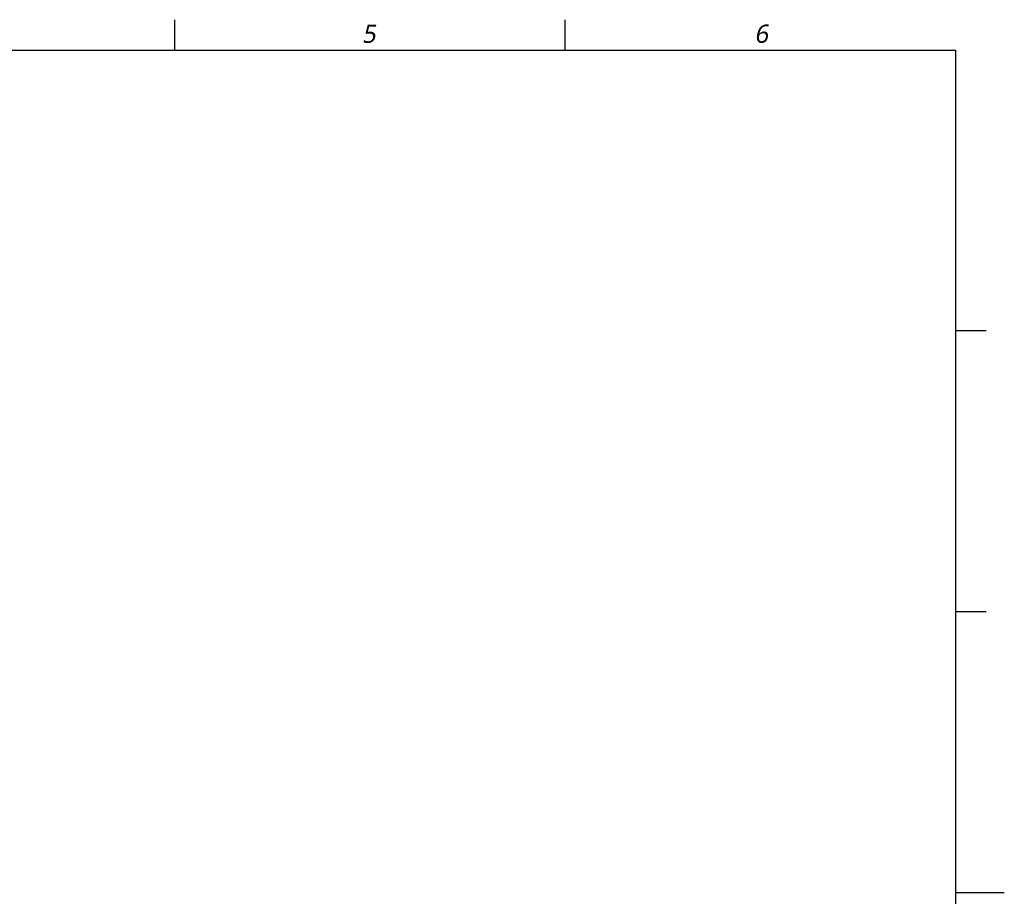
# Model space of a CAD drawing. Header units: millimetres. Extents: x 32 to 6688, y 67 to 4720.
# Tile 29 of 29: x 4099 to 6688, y 2366 to 4672. Entities that reach past the tile are written whole.
import ezdxf

# ---------------------------------------------------------------- set-up
doc = ezdxf.new("R2010")
doc.units = ezdxf.units.MM
doc.styles.add('TEXTSTYLE_2', font='malgun.ttf')

msp = doc.modelspace()

# ---------------------------------------------------------------- linework, layer by layer
at = {"color": 134}
for p, q in [((4506.667, 4592), (4506.667, 4672)), ((5533.333, 4592), (5533.333, 4672)), ((6640, 3853.333), (6560, 3853.333)), ((6640, 3114.667), (6560, 3114.667))]:
    msp.add_line(p, q, dxfattribs=at)
at = {"color": 7}
for p, q in [((400, 4592), (6560, 4592)), ((6560, 4592), (6560, 160)), ((6560, 2376), (6688, 2376))]:
    msp.add_line(p, q, dxfattribs=at)

# ---------------------------------------------------------------- texts
at = {"color": 134, "char_height": 48, "width": 55.2, "attachment_point": 1, "line_spacing_factor": 0.9, "style": 'TEXTSTYLE_2'}
for s, insert in [('\\Q10.0;5', (4998.751, 4659.055)), ('\\Q10.0;6', (6030.751, 4659.055))]:
    msp.add_mtext(s, dxfattribs=dict(at, insert=insert))

doc.saveas('drawing.dxf')
